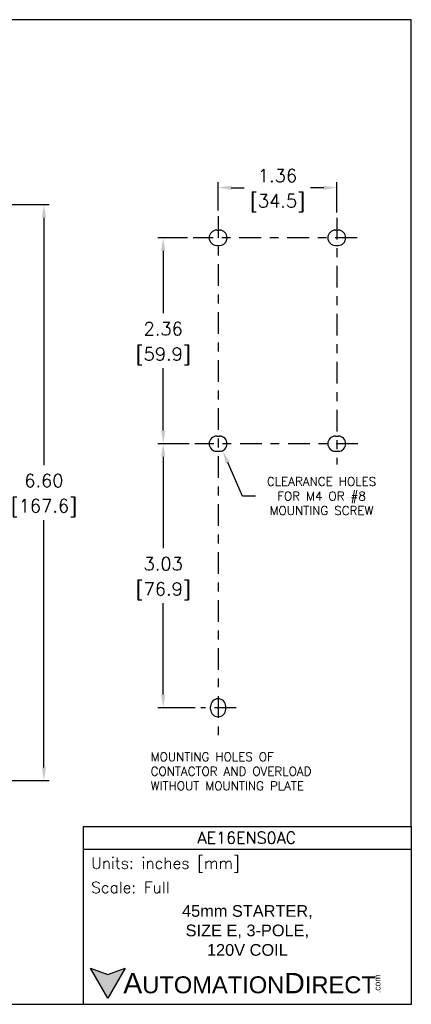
# Model space of a CAD drawing. Extents: x 860.4 to 878.3, y 114.8 to 126.1.
# Tile 9 of 9: x 873.8 to 878.3, y 114.8 to 126.1. Entities that reach past the tile are written whole.
import ezdxf

# ---------------------------------------------------------------- set-up
doc = ezdxf.new("R2010")
doc.units = 0
doc.header["$LTSCALE"] = 4
doc.header["$MEASUREMENT"] = 0
doc.linetypes.add('CENTER', pattern=[2, 1.25, -0.25, 0.25, -0.25])
doc.layers.get('0').update_dxf_attribs({"linetype": 'CONTINUOUS'})
doc.layers.get('DEFPOINTS').update_dxf_attribs({"linetype": 'CONTINUOUS'})
for name, color, linetype in [('CENTER', 40, 'CENTER'), ('dim', 140, 'CONTINUOUS'), ('dim @ 1', 140, 'CONTINUOUS'), ('TEXT', 140, 'CONTINUOUS')]:
    doc.layers.add(name, color=color, linetype=linetype)
doc.styles.add('\\M+2ABAC\\M+2A6A11', font='txt')
doc.styles.add('ROMANS', font='romans.shx')
doc.styles.get("Standard").update_dxf_attribs({"font": 'romans.shx'})
doc.dimstyles.get("Standard").update_dxf_attribs({"dimtxt": 0.15, "dimasz": 0.15, "dimexe": 0.0625, "dimexo": 0.0625, "dimgap": 0.0625, "dimtad": 0, "dimtih": 1, "dimtoh": 1, "dimzin": 0, "dimdsep": 46, "dimtxsty": 'Standard', "dimcen": 0, "dimadec": 0, "dimazin": 0, "dimtfac": 1, "dimtofl": 0, "dimtmove": 0, "dimatfit": 3, "dimfxl": 0, "dimtolj": 1, "dimtzin": 0, "dimarcsym": 0})

# ---------------------------------------------------------------- blocks, each defined once
blk = doc.blocks.new('*D4')
at = {"layer": 'DEFPOINTS', "color": 0}
for p in [(872.777, 123.953), (872.777, 117.353), (874.057, 117.353)]:
    blk.add_point(p, dxfattribs=at)
at = {"layer": 'dim', "color": 0, "lineweight": -2}
for p, q in [((872.839, 123.953), (874.119, 123.953)), ((874.057, 123.803), (874.057, 120.967)), ((874.057, 117.503), (874.057, 120.338)), ((872.839, 117.353), (874.119, 117.353))]:
    blk.add_line(p, q, dxfattribs=at)
at = {"layer": 'dim', "color": 0}
for points in [[(874.032, 123.803), (874.082, 123.803), (874.057, 123.953)], [(874.032, 117.503), (874.082, 117.503), (874.057, 117.353)]]:
    blk.add_solid(points, dxfattribs=at)
at = {"layer": 'dim', "color": 0, "char_height": 0.15, "attachment_point": 5}
for s, insert in [('\\A1;6.60', (874.057, 120.79)), ('\\A1;[167.6]', (874.057, 120.476))]:
    blk.add_mtext(s, dxfattribs=dict(at, insert=insert))
blk = doc.blocks.new('*D11')
at = {"layer": 'DEFPOINTS', "color": 0}
for p in [(877.413, 124.147), (876.053, 123.821), (877.413, 123.802)]:
    blk.add_point(p, dxfattribs=at)
at = {"layer": 'dim', "color": 0, "lineweight": -2}
for p, q in [((876.053, 123.884), (876.053, 124.21)), ((876.203, 124.147), (876.353, 124.147)), ((877.263, 124.147), (877.113, 124.147)), ((877.413, 123.864), (877.413, 124.21))]:
    blk.add_line(p, q, dxfattribs=at)
at = {"layer": 'dim', "color": 0}
for points in [[(876.203, 124.172), (876.203, 124.122), (876.053, 124.147)], [(877.263, 124.172), (877.263, 124.122), (877.413, 124.147)]]:
    blk.add_solid(points, dxfattribs=at)
at = {"layer": 'dim', "color": 0, "char_height": 0.15, "attachment_point": 5}
for s, insert in [('\\A1;1.36', (876.733, 124.285)), ('\\A1;[34.5]', (876.733, 123.971))]:
    blk.add_mtext(s, dxfattribs=dict(at, insert=insert))
blk = doc.blocks.new('*D12')
at = {"layer": 'DEFPOINTS', "color": 0}
for p in [(875.766, 123.573), (875.424, 121.213), (875.785, 121.213)]:
    blk.add_point(p, dxfattribs=at)
at = {"layer": 'dim', "color": 0, "lineweight": -2}
for p, q in [((875.703, 123.573), (875.361, 123.573)), ((875.424, 123.423), (875.424, 122.707)), ((875.424, 121.363), (875.424, 122.078)), ((875.723, 121.213), (875.361, 121.213))]:
    blk.add_line(p, q, dxfattribs=at)
at = {"layer": 'dim', "color": 0}
for points in [[(875.399, 123.423), (875.449, 123.423), (875.424, 123.573)], [(875.399, 121.363), (875.449, 121.363), (875.424, 121.213)]]:
    blk.add_solid(points, dxfattribs=at)
at = {"layer": 'dim', "color": 0, "char_height": 0.15, "attachment_point": 5}
for s, insert in [('\\A1;2.36', (875.424, 122.53)), ('\\A1;[59.9]', (875.424, 122.216))]:
    blk.add_mtext(s, dxfattribs=dict(at, insert=insert))
blk = doc.blocks.new('*D13')
at = {"layer": 'DEFPOINTS', "color": 0}
for p in [(875.785, 121.213), (875.424, 118.187), (875.854, 118.187)]:
    blk.add_point(p, dxfattribs=at)
at = {"layer": 'dim', "color": 0, "lineweight": -2}
for p, q in [((875.723, 121.213), (875.361, 121.213)), ((875.424, 121.063), (875.424, 120.014)), ((875.424, 118.337), (875.424, 119.385)), ((875.791, 118.187), (875.361, 118.187))]:
    blk.add_line(p, q, dxfattribs=at)
at = {"layer": 'dim', "color": 0}
for points in [[(875.399, 121.063), (875.449, 121.063), (875.424, 121.213)], [(875.399, 118.337), (875.449, 118.337), (875.424, 118.187)]]:
    blk.add_solid(points, dxfattribs=at)
at = {"layer": 'dim', "color": 0, "char_height": 0.15, "attachment_point": 5}
for s, insert in [('\\A1;3.03', (875.424, 119.837)), ('\\A1;[76.9]', (875.424, 119.523))]:
    blk.add_mtext(s, dxfattribs=dict(at, insert=insert))
blk = doc.blocks.new('*D25')
at = {"layer": 'DEFPOINTS', "color": 0}
for p in [(876.034, 121.292), (876.104, 121.133)]:
    blk.add_point(p, dxfattribs=at)
at = {"layer": 'dim', "color": 0, "lineweight": -2}
for p, q in [((876.332, 120.613), (876.164, 120.996)), ((876.482, 120.613), (876.332, 120.613))]:
    blk.add_line(p, q, dxfattribs=at)
at = {"layer": 'dim', "color": 0}
blk.add_solid([(876.187, 121.006), (876.141, 120.986), (876.104, 121.133)], dxfattribs=at)
at = {"layer": 'dim', "color": 0, "insert": (877.238, 120.613), "char_height": 0.15, "attachment_point": 5}
blk.add_mtext('\\A1;{\\H0.66667x;CLEARANCE HOLES\\PFOR M4 OR #8\\PMOUNTING SCREW}', dxfattribs=at)

msp = doc.modelspace()

# ---------------------------------------------------------------- hatches: boundary and pattern name
at = {"layer": 'TEXT'}
msp.add_hatch(color=256, dxfattribs=at).paths.add_polyline_path([(874.99, 115.204), (874.79, 115.131), (874.59, 115.204), (874.79, 114.857)])

# ---------------------------------------------------------------- linework, layer by layer
for p, q in [((876.037, 123.66), (876.069, 123.66)), ((877.397, 123.66), (877.429, 123.66)), ((876.037, 123.486), (876.069, 123.486)), ((877.397, 123.486), (877.429, 123.486)), ((876.037, 121.3), (876.069, 121.3)), ((877.397, 121.3), (877.429, 121.3)), ((876.037, 121.126), (876.069, 121.126)), ((877.397, 121.126), (877.429, 121.126)), ((875.966, 118.171), (875.966, 118.203)), ((876.14, 118.171), (876.14, 118.203))]:
    msp.add_line(p, q)
for centre, start, end in [((876.037, 123.573), 90, 270), ((876.069, 123.573), 270, 90), ((877.397, 123.573), 90, 270), ((877.429, 123.573), 270, 90), ((876.037, 121.213), 90, 270), ((876.069, 121.213), 270, 90), ((877.397, 121.213), 90, 270), ((877.429, 121.213), 270, 90), ((876.053, 118.203), 0, 180), ((876.053, 118.171), 180, 0)]:
    msp.add_arc(centre, 0.087, start, end)
at = {"layer": 'CENTER', "ltscale": 0.05}
for p, q in [((876.053, 123.821), (876.053, 117.845)), ((877.413, 123.802), (877.413, 120.975)), ((877.645, 123.573), (875.766, 123.573)), ((877.654, 121.213), (875.785, 121.213)), ((876.26, 118.187), (875.854, 118.187))]:
    msp.add_line(p, q, dxfattribs=at)
at = {"layer": 'DEFPOINTS'}
for p, q in [((878.266, 126.072), (860.409, 126.072)), ((878.266, 116.825), (878.266, 126.072)), ((874.51, 114.788), (860.409, 114.788))]:
    msp.add_line(p, q, dxfattribs=at)
at = {"layer": 'TEXT'}
msp.add_line((874.51, 116.566), (878.266, 116.566), dxfattribs=at)
for points in [[(874.51, 114.788), (874.51, 116.825), (878.266, 116.825), (878.266, 114.788)], [(874.99, 115.204), (874.79, 114.857), (874.59, 115.204), (874.79, 115.131)]]:
    msp.add_lwpolyline(points, close=True, dxfattribs=at)

# ---------------------------------------------------------------- texts
at = {"layer": 'dim', "insert": (875.28, 117.675), "char_height": 0.1, "attachment_point": 1, "style": 'ROMANS'}
msp.add_mtext_dynamic_manual_height_columns('MOUNTING HOLES OF\\PCONTACTOR AND OVERLOAD\\PWITHOUT MOUNTING PLATE', width=2.16572, gutter_width=1.75, heights=[0], dxfattribs=at)
at = {"layer": 'TEXT', "linetype": 'Continuous', "insert": (876.382, 116.697), "char_height": 0.1339, "width": 2.52078, "attachment_point": 5, "style": 'ROMANS'}
msp.add_mtext('AE16ENS0AC', dxfattribs=at)
at = {"layer": 'TEXT', "attachment_point": 4}
for s, insert, char_height, width, style in [(' Units: inches [mm]', (874.51, 116.386), 0.12947, 3.75661, 'ROMANS'), (' Scale: Full', (874.51, 116.127), 0.12947, 3.75661, 'ROMANS'), ('{\\fArial|b0|i0|c0|p34;     \\H1.2x;A\\H0.8333x;UTOMATION\\H1.2x;D\\H0.8333x;IRECT}', (874.59, 115.03), 0.19421, 3.28984, '\\M+2ABAC\\M+2A6A11')]:
    msp.add_mtext(s, dxfattribs=dict(at, insert=insert, char_height=char_height, width=width, style=style))
at = {"layer": 'TEXT', "linetype": 'Continuous', "insert": (876.388, 115.634), "char_height": 0.13392, "width": 3.00138, "attachment_point": 5}
msp.add_mtext('{\\fArial|b0|i0|c0|p34;45mm STARTER,\\PSIZE E, 3-POLE,\\P120V COIL}', dxfattribs=at)
at = {"layer": 'TEXT', "insert": (877.843, 114.917), "char_height": 0.06992, "width": 0.20718, "attachment_point": 1, "rotation": 90, "style": '\\M+2ABAC\\M+2A6A11'}
msp.add_mtext('{\\fArial|b0|i0|c0|p34;.com}', dxfattribs=at)

# ---------------------------------------------------------------- dimensions: what is measured, and where the dimension line sits
at = {"layer": 'dim @ 1'}
dim = msp.add_linear_dim(base=(877.413, 124.147), p1=(876.053, 123.821), p2=(877.413, 123.802), dimstyle='Standard', override={"dimscale": 1, "dimpost": '\\X', "dimtix": 0, "dimtofl": 0, "dimtmove": 0, "dimatfit": 3}, dxfattribs=at)
dim.commit()
dim.dimension.update_dxf_attribs({"geometry": '*D11', "text_midpoint": (876.733, 124.147)})
for base, p1, p2, picture, middle in [((874.057, 117.353), (872.777, 123.953), (872.777, 117.353), '*D4', (874.057, 120.653)), ((875.424, 121.213), (875.766, 123.573), (875.785, 121.213), '*D12', (875.424, 122.393)), ((875.424, 118.187), (875.785, 121.213), (875.854, 118.187), '*D13', (875.424, 119.7))]:
    dim = msp.add_linear_dim(base=base, p1=p1, p2=p2, angle=90, dimstyle='Standard', override={"dimscale": 1, "dimpost": '\\X', "dimtix": 0, "dimtofl": 0, "dimtmove": 0, "dimatfit": 3}, dxfattribs=at)
    dim.commit()
    dim.dimension.update_dxf_attribs({"geometry": picture, "text_midpoint": middle})
dim = msp.add_diameter_dim_2p(p1=(876.034, 121.292), p2=(876.104, 121.133), text='{\\H0.66667x;CLEARANCE HOLES\\PFOR M4 OR #8\\PMOUNTING SCREW}', dimstyle='Standard', override={"dimscale": 1, "dimpost": '\\X', "dimtix": 0, "dimtofl": 0, "dimtmove": 0, "dimatfit": 3}, dxfattribs=at)
dim.commit()
dim.dimension.update_dxf_attribs({"geometry": '*D25', "text_midpoint": (877.238, 120.613), "dimtype": 131})

doc.saveas('drawing.dxf')
